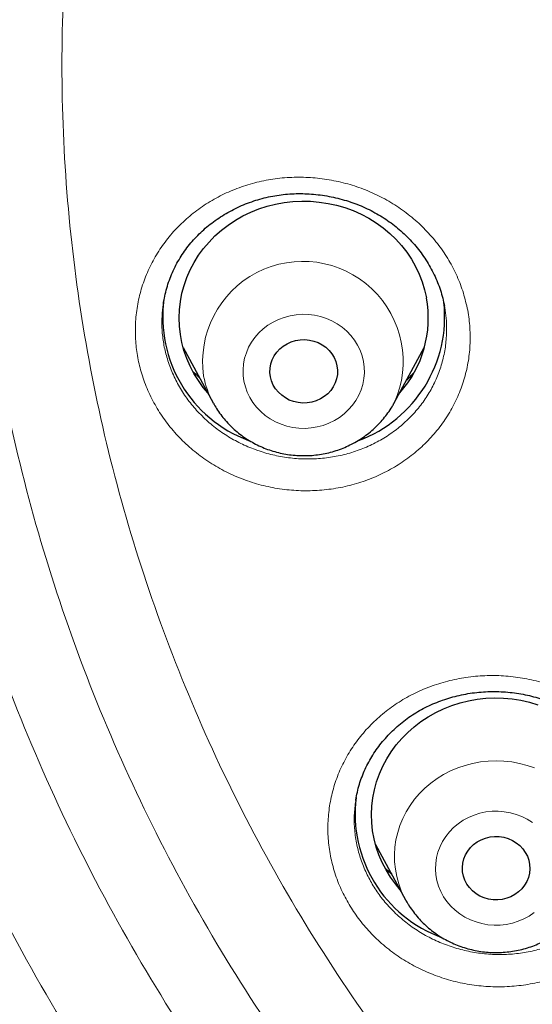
# Model space of a CAD drawing. Header units: millimetres. Extents: x 8 to 954, y 12 to 973.
# Tile 126 of 193: x 321 to 327, y 782 to 793. Entities that reach past the tile are written whole.
import ezdxf

# ---------------------------------------------------------------- set-up
doc = ezdxf.new("R2010")
doc.units = ezdxf.units.MM

msp = doc.modelspace()

# ---------------------------------------------------------------- linework, layer by layer
at = {"color": 7, "linetype": 'Continuous', "lineweight": 30}
for p, q in [((322.596, 790.032), (322.596, 790.026)), ((325.986, 789.948), (325.98, 790)), ((322.834, 789.498), (323.196, 788.833)), ((325.375, 788.833), (325.737, 789.498)), ((323.199, 788.828), (323.196, 788.833)), ((325.375, 788.833), (325.373, 788.829)), ((325.15, 783.518), (325.512, 782.852)), ((325.516, 782.845), (325.512, 782.852)), ((325.517, 782.845), (325.54, 782.805))]:
    msp.add_line(p, q, dxfattribs=at)
at = {"color": 252, "linetype": 'Continuous', "lineweight": 0}
for p, q in [((323.032, 789.133), (322.958, 789.203)), ((325.346, 783.157), (325.273, 783.224)), ((325.528, 782.825), (325.516, 782.845))]:
    msp.add_line(p, q, dxfattribs=at)
at = {"color": 7, "linetype": 'Continuous', "lineweight": 30, "flags": 128}
for points in [[(323.13, 788.954), (323.076, 789.019), (323.017, 789.101), (322.963, 789.187), (322.917, 789.276), (322.877, 789.368), (322.844, 789.463), (322.818, 789.559), (322.8, 789.657), (322.789, 789.756), (322.785, 789.856), (322.789, 789.955), (322.801, 790.054), (322.819, 790.152), (322.846, 790.248), (322.879, 790.343), (322.919, 790.435), (322.966, 790.524), (323.02, 790.61), (323.08, 790.692), (323.146, 790.769), (323.217, 790.843), (323.294, 790.911), (323.376, 790.974), (323.463, 791.032), (323.553, 791.083), (323.647, 791.129), (323.745, 791.168), (323.845, 791.2), (323.947, 791.226), (324.051, 791.245), (324.156, 791.257), (324.262, 791.262), (324.368, 791.26), (324.473, 791.251), (324.578, 791.235), (324.681, 791.213), (324.782, 791.183), (324.88, 791.147), (324.976, 791.104), (325.068, 791.055), (325.157, 791), (325.24, 790.94), (325.32, 790.874), (325.394, 790.803), (325.462, 790.727), (325.525, 790.647), (325.581, 790.562), (325.631, 790.475), (325.675, 790.384), (325.711, 790.291), (325.741, 790.195), (325.763, 790.098), (325.763, 790.098)], [(324.685, 789.28), (324.691, 789.228), (324.69, 789.176), (324.68, 789.124), (324.664, 789.075), (324.64, 789.028), (324.61, 788.984), (324.574, 788.944), (324.532, 788.91), (324.486, 788.881), (324.436, 788.859), (324.383, 788.843), (324.328, 788.834), (324.273, 788.832), (324.218, 788.837), (324.164, 788.849), (324.112, 788.868), (324.064, 788.893), (324.02, 788.925), (323.98, 788.961), (323.946, 789.003), (323.919, 789.048), (323.899, 789.097), (323.885, 789.147), (323.879, 789.199), (323.881, 789.251), (323.89, 789.302), (323.907, 789.352), (323.93, 789.399), (323.961, 789.443), (323.997, 789.482), (324.039, 789.517), (324.085, 789.545), (324.135, 789.568), (324.188, 789.584), (324.242, 789.593), (324.298, 789.595), (324.353, 789.59), (324.407, 789.578), (324.458, 789.559), (324.507, 789.533), (324.551, 789.502), (324.591, 789.465), (324.624, 789.424), (324.652, 789.379), (324.672, 789.33), (324.685, 789.28)], [(325.446, 782.974), (325.389, 783.043), (325.33, 783.125), (325.277, 783.212), (325.231, 783.301), (325.191, 783.393), (325.159, 783.488), (325.133, 783.585), (325.115, 783.683), (325.105, 783.782), (325.102, 783.881), (325.106, 783.981), (325.118, 784.079), (325.137, 784.177), (325.163, 784.274), (325.197, 784.368), (325.238, 784.46), (325.285, 784.549), (325.339, 784.634), (325.4, 784.716), (325.466, 784.794), (325.538, 784.867), (325.615, 784.935), (325.697, 784.997), (325.784, 785.055), (325.875, 785.106), (325.969, 785.151), (326.067, 785.19), (326.167, 785.222), (326.269, 785.247), (326.373, 785.266), (326.478, 785.278), (326.584, 785.282), (326.69, 785.28), (326.795, 785.271), (326.9, 785.254), (327.003, 785.231), (327.104, 785.201)], [(326.953, 783.424), (326.978, 783.377), (326.995, 783.328), (327.005, 783.277), (327.008, 783.225), (327.003, 783.173), (326.99, 783.122), (326.97, 783.073), (326.944, 783.028), (326.911, 782.986), (326.872, 782.948), (326.828, 782.916), (326.78, 782.89), (326.729, 782.871), (326.675, 782.858), (326.62, 782.852), (326.565, 782.853), (326.51, 782.861), (326.457, 782.877), (326.407, 782.898), (326.36, 782.926), (326.318, 782.96), (326.281, 782.999), (326.25, 783.042), (326.225, 783.089), (326.208, 783.139), (326.198, 783.19), (326.195, 783.242), (326.2, 783.294), (326.213, 783.345), (326.233, 783.393), (326.259, 783.439), (326.292, 783.481), (326.331, 783.518), (326.375, 783.55), (326.423, 783.576), (326.474, 783.596), (326.528, 783.609), (326.583, 783.615), (326.639, 783.613), (326.693, 783.605), (326.746, 783.59), (326.797, 783.568), (326.843, 783.54), (326.886, 783.506), (326.922, 783.467), (326.953, 783.424)]]:
    msp.add_lwpolyline(points, dxfattribs=at)
at = {"color": 252, "linetype": 'Continuous', "lineweight": 0, "flags": 128}
for points in [[(325.005, 789.333), (324.988, 789.4), (324.964, 789.466), (324.934, 789.529), (324.896, 789.589), (324.853, 789.646), (324.803, 789.697), (324.749, 789.744), (324.689, 789.785), (324.625, 789.821), (324.558, 789.85), (324.488, 789.873), (324.416, 789.889), (324.343, 789.898), (324.269, 789.9), (324.195, 789.895), (324.122, 789.882), (324.051, 789.863), (323.982, 789.838), (323.917, 789.806), (323.855, 789.768), (323.797, 789.724), (323.745, 789.675), (323.698, 789.621), (323.657, 789.563), (323.622, 789.502), (323.595, 789.437), (323.574, 789.37), (323.561, 789.302), (323.555, 789.233), (323.557, 789.163), (323.566, 789.094), (323.583, 789.026), (323.606, 788.961), (323.637, 788.897), (323.674, 788.837), (323.718, 788.781), (323.767, 788.729), (323.822, 788.683), (323.882, 788.641), (323.945, 788.606), (324.012, 788.577), (324.082, 788.554), (324.154, 788.538), (324.228, 788.529), (324.302, 788.527), (324.376, 788.532), (324.448, 788.544), (324.52, 788.563), (324.588, 788.589), (324.654, 788.621), (324.716, 788.659), (324.773, 788.703), (324.826, 788.752), (324.873, 788.806), (324.914, 788.863), (324.948, 788.925), (324.976, 788.99), (324.996, 789.056), (325.01, 789.125), (325.016, 789.194), (325.014, 789.264), (325.005, 789.333)], [(325.512, 782.852), (325.498, 782.88), (325.46, 782.962), (325.429, 783.047), (325.406, 783.133), (325.389, 783.221), (325.38, 783.309), (325.378, 783.399), (325.384, 783.488), (325.396, 783.576), (325.417, 783.663), (325.444, 783.749), (325.478, 783.832), (325.519, 783.912), (325.566, 783.989), (325.62, 784.063), (325.68, 784.132), (325.745, 784.197), (325.815, 784.257), (325.89, 784.312), (325.969, 784.361), (326.052, 784.404), (326.139, 784.441), (326.228, 784.471), (326.319, 784.495), (326.413, 784.512), (326.507, 784.523), (326.602, 784.526), (326.696, 784.523), (326.791, 784.512), (326.884, 784.495), (326.975, 784.471), (327.064, 784.441)], [(327.039, 783.783), (326.977, 783.822), (326.912, 783.855), (326.844, 783.881), (326.773, 783.901), (326.7, 783.913), (326.626, 783.919), (326.552, 783.918), (326.479, 783.91), (326.407, 783.895), (326.336, 783.873), (326.269, 783.844), (326.205, 783.81), (326.145, 783.769), (326.089, 783.723), (326.039, 783.672), (325.995, 783.616), (325.957, 783.556), (325.926, 783.493), (325.901, 783.428), (325.884, 783.36), (325.874, 783.291), (325.871, 783.222), (325.876, 783.152), (325.889, 783.084), (325.908, 783.017), (325.935, 782.952), (325.969, 782.89), (326.009, 782.832), (326.055, 782.777), (326.107, 782.728), (326.164, 782.683), (326.226, 782.645), (326.291, 782.612), (326.36, 782.586), (326.43, 782.566), (326.503, 782.553), (326.577, 782.547), (326.651, 782.548), (326.724, 782.557), (326.797, 782.572), (326.867, 782.594), (326.934, 782.622), (326.998, 782.657), (327.058, 782.698)]]:
    msp.add_lwpolyline(points, dxfattribs=at)
at = {"color": 252, "linetype": 'Continuous', "lineweight": 0}
for centre, radius, start, end in [((324.275, 789.33), 1.207, 335.68, 188.2357), ((324.164, 789.361), 1.103, 190.6782, 208.6272)]:
    msp.add_arc(centre, radius, start, end, dxfattribs=at)
at = {"color": 7, "linetype": 'Continuous', "lineweight": 30}
for centre, radius, start, end in [((324.172, 789.867), 1.584, 172.1821, 249.6459), ((324.433, 789.855), 1.352, 318.2322, 10.3563), ((324.394, 789.87), 1.588, 290.2719, 6.3764), ((326.491, 783.889), 1.587, 172.9163, 250.0924)]:
    msp.add_arc(centre, radius, start, end, dxfattribs=at)
at = {"color": 252, "linetype": 'Continuous', "lineweight": 0}
for points, knots in [([(297.991, 793.411), (298.009, 794.351), (298.045, 796.222), (298.345, 799.009), (298.824, 801.76), (299.499, 804.475), (300.368, 807.153), (301.425, 809.784), (302.657, 812.347), (304.059, 814.818), (305.624, 817.186), (307.354, 819.452), (309.247, 821.614), (311.294, 823.664), (313.477, 825.589), (315.778, 827.368), (318.189, 828.993), (320.709, 830.464), (323.339, 831.781), (326.066, 832.939), (328.865, 833.932), (331.716, 834.748), (334.605, 835.382), (337.533, 835.835), (340.498, 836.106), (343.489, 836.196), (346.481, 836.106), (349.447, 835.835), (352.374, 835.382), (355.263, 834.748), (358.113, 833.932), (360.913, 832.939), (363.64, 831.781), (366.27, 830.463), (368.79, 828.992), (371.201, 827.367), (373.502, 825.589), (375.684, 823.664), (377.732, 821.613), (379.625, 819.451), (381.355, 817.185), (382.92, 814.817), (384.321, 812.346), (385.554, 809.784), (386.611, 807.153), (387.479, 804.474), (388.155, 801.759), (388.634, 799.008), (388.933, 796.222), (388.969, 794.351), (388.988, 793.411)], [0, 0, 0, 0, 0.020985, 0.041789, 0.062502, 0.083215, 0.104018, 0.125, 0.145987, 0.166791, 0.187505, 0.208217, 0.229019, 0.25, 0.270986, 0.291791, 0.312505, 0.333217, 0.354019, 0.375, 0.395986, 0.416791, 0.437505, 0.458217, 0.479019, 0.5, 0.520986, 0.541791, 0.562505, 0.583217, 0.604019, 0.625, 0.645986, 0.666791, 0.687505, 0.708217, 0.729019, 0.75, 0.770986, 0.791791, 0.812505, 0.833217, 0.854019, 0.875, 0.895985, 0.916789, 0.937502, 0.958215, 0.979017, 1, 1, 1, 1]), ([(340.028, 769.514), (339.314, 769.623), (337.885, 769.841), (335.789, 770.385), (333.801, 771.064), (331.934, 771.874), (330.19, 772.791), (328.528, 773.835), (326.959, 774.997), (325.491, 776.272), (324.135, 777.651), (322.898, 779.126), (321.787, 780.688), (320.811, 782.326), (319.974, 784.032), (319.282, 785.794), (318.74, 787.601), (318.35, 789.443), (318.115, 791.308), (318.036, 793.185), (318.115, 795.061), (318.35, 796.926), (318.74, 798.768), (319.282, 800.575), (319.974, 802.337), (320.811, 804.043), (321.787, 805.681), (322.898, 807.243), (324.135, 808.718), (325.491, 810.097), (326.959, 811.372), (328.528, 812.534), (330.19, 813.578), (331.934, 814.495), (333.749, 815.282), (335.624, 815.932), (337.547, 816.441), (339.507, 816.808), (341.492, 817.028), (343.489, 817.102), (345.486, 817.028), (347.471, 816.808), (349.431, 816.441), (351.354, 815.932), (353.229, 815.282), (355.044, 814.495), (356.788, 813.578), (358.45, 812.534), (360.019, 811.372), (361.487, 810.097), (362.843, 808.718), (364.081, 807.243), (365.191, 805.681), (366.168, 804.043), (367.004, 802.337), (367.696, 800.575), (368.238, 798.768), (368.628, 796.926), (368.863, 795.061), (368.942, 793.185), (368.863, 791.308), (368.628, 789.443), (368.238, 787.601), (367.696, 785.794), (367.004, 784.032), (366.168, 782.326), (365.191, 780.688), (364.081, 779.126), (362.843, 777.651), (361.487, 776.272), (360.019, 774.997), (358.45, 773.835), (356.788, 772.791), (355.044, 771.874), (353.179, 771.065), (351.197, 770.388), (349.11, 769.845), (347.686, 769.626), (346.975, 769.517)], [0, 0, 0, 0, 0.014209, 0.028417, 0.042626, 0.055696, 0.068766, 0.081836, 0.094907, 0.107977, 0.121047, 0.134117, 0.147187, 0.160257, 0.173327, 0.186398, 0.199468, 0.212538, 0.225608, 0.238678, 0.251748, 0.264818, 0.277889, 0.290959, 0.304029, 0.317099, 0.330169, 0.343239, 0.356309, 0.36938, 0.38245, 0.39552, 0.40859, 0.42166, 0.43473, 0.4478, 0.460871, 0.473941, 0.487011, 0.500081, 0.513151, 0.526221, 0.539292, 0.552362, 0.565432, 0.578502, 0.591572, 0.604642, 0.617712, 0.630783, 0.643853, 0.656923, 0.669993, 0.683063, 0.696133, 0.709203, 0.722274, 0.735344, 0.748414, 0.761484, 0.774554, 0.787624, 0.800694, 0.813765, 0.826835, 0.839905, 0.852975, 0.866045, 0.879115, 0.892186, 0.905256, 0.918326, 0.931396, 0.944466, 0.957536, 0.971691, 0.985845, 1, 1, 1, 1]), ([(346.89, 770.602), (347.557, 770.706), (348.891, 770.915), (350.848, 771.427), (352.715, 772.067), (354.48, 772.832), (356.139, 773.705), (357.72, 774.697), (359.212, 775.803), (360.608, 777.016), (361.899, 778.328), (363.076, 779.73), (364.132, 781.216), (365.061, 782.774), (365.857, 784.397), (366.515, 786.072), (367.031, 787.792), (367.401, 789.544), (367.625, 791.318), (367.699, 793.103), (367.625, 794.888), (367.401, 796.662), (367.031, 798.414), (366.515, 800.133), (365.857, 801.809), (365.061, 803.431), (364.132, 804.99), (363.076, 806.475), (361.899, 807.878), (360.608, 809.19), (359.212, 810.402), (357.72, 811.508), (356.139, 812.501), (354.48, 813.373), (352.754, 814.121), (350.971, 814.74), (349.141, 815.224), (347.276, 815.573), (345.389, 815.783), (343.489, 815.853), (341.59, 815.783), (339.702, 815.573), (337.837, 815.224), (336.008, 814.74), (334.224, 814.121), (332.498, 813.373), (330.839, 812.501), (329.259, 811.508), (327.766, 810.402), (326.37, 809.19), (325.079, 807.878), (323.902, 806.475), (322.846, 804.99), (321.917, 803.431), (321.122, 801.809), (320.464, 800.133), (319.948, 798.414), (319.577, 796.662), (319.353, 794.888), (319.279, 793.103), (319.353, 791.318), (319.577, 789.544), (319.948, 787.792), (320.464, 786.072), (321.122, 784.397), (321.917, 782.774), (322.846, 781.216), (323.902, 779.73), (325.079, 778.328), (326.37, 777.016), (327.766, 775.803), (329.259, 774.697), (330.839, 773.705), (332.498, 772.832), (334.263, 772.067), (336.13, 771.427), (338.087, 770.915), (339.422, 770.706), (340.089, 770.601)], [0, 0, 0, 0, 0.013976, 0.027953, 0.041929, 0.055017, 0.068105, 0.081192, 0.09428, 0.107368, 0.120455, 0.133543, 0.146631, 0.159719, 0.172806, 0.185894, 0.198982, 0.212069, 0.225157, 0.238245, 0.251332, 0.26442, 0.277508, 0.290595, 0.303683, 0.316771, 0.329859, 0.342946, 0.356034, 0.369122, 0.382209, 0.395297, 0.408385, 0.421472, 0.43456, 0.447648, 0.460735, 0.473823, 0.486911, 0.499999, 0.513086, 0.526174, 0.539262, 0.552349, 0.565437, 0.578525, 0.591612, 0.6047, 0.617788, 0.630876, 0.643963, 0.657051, 0.670139, 0.683226, 0.696314, 0.709402, 0.722489, 0.735577, 0.748665, 0.761752, 0.77484, 0.787928, 0.801016, 0.814103, 0.827191, 0.840279, 0.853366, 0.866454, 0.879542, 0.892629, 0.905717, 0.918805, 0.931893, 0.94498, 0.958068, 0.972045, 0.986023, 1, 1, 1, 1]), ([(340.124, 771.403), (339.496, 771.504), (338.239, 771.706), (336.395, 772.192), (334.626, 772.8), (332.942, 773.53), (331.35, 774.367), (329.834, 775.32), (328.401, 776.381), (327.062, 777.544), (325.823, 778.803), (324.694, 780.149), (323.681, 781.574), (322.789, 783.07), (322.026, 784.627), (321.394, 786.235), (320.899, 787.885), (320.543, 789.566), (320.329, 791.268), (320.257, 792.981), (320.329, 794.694), (320.543, 796.396), (320.899, 798.077), (321.394, 799.727), (322.026, 801.335), (322.789, 802.892), (323.681, 804.388), (324.694, 805.813), (325.823, 807.159), (327.062, 808.418), (328.401, 809.581), (329.834, 810.643), (331.35, 811.595), (332.942, 812.432), (334.599, 813.15), (336.31, 813.743), (338.066, 814.209), (339.855, 814.543), (341.666, 814.745), (343.489, 814.812), (345.312, 814.745), (347.123, 814.543), (348.912, 814.209), (350.668, 813.743), (352.38, 813.15), (354.036, 812.432), (355.628, 811.595), (357.144, 810.642), (358.577, 809.581), (359.917, 808.418), (361.155, 807.159), (362.284, 805.813), (363.298, 804.388), (364.189, 802.892), (364.953, 801.335), (365.584, 799.727), (366.079, 798.077), (366.435, 796.396), (366.649, 794.694), (366.721, 792.981), (366.649, 791.268), (366.435, 789.566), (366.079, 787.885), (365.584, 786.235), (364.953, 784.627), (364.189, 783.07), (363.298, 781.574), (362.284, 780.149), (361.155, 778.803), (359.916, 777.544), (358.577, 776.381), (357.144, 775.32), (355.628, 774.367), (354.036, 773.53), (352.35, 772.799), (350.575, 772.19), (348.723, 771.702), (347.461, 771.5), (346.829, 771.4)], [0, 0, 0, 0, 0.013748, 0.027497, 0.041245, 0.05435, 0.067455, 0.080559, 0.093664, 0.106769, 0.119873, 0.132978, 0.146083, 0.159188, 0.172292, 0.185397, 0.198502, 0.211606, 0.224711, 0.237816, 0.250921, 0.264025, 0.27713, 0.290235, 0.30334, 0.316444, 0.329549, 0.342654, 0.355758, 0.368863, 0.381968, 0.395073, 0.408177, 0.421282, 0.434387, 0.447492, 0.460596, 0.473701, 0.486806, 0.49991, 0.513015, 0.52612, 0.539225, 0.552329, 0.565434, 0.578539, 0.591643, 0.604748, 0.617853, 0.630958, 0.644062, 0.657167, 0.670272, 0.683377, 0.696481, 0.709586, 0.722691, 0.735795, 0.7489, 0.762005, 0.77511, 0.788214, 0.801319, 0.814424, 0.827529, 0.840633, 0.853738, 0.866843, 0.879947, 0.893052, 0.906157, 0.919262, 0.932366, 0.945471, 0.958576, 0.972384, 0.986192, 1, 1, 1, 1]), ([(345.77, 772.231), (346.3, 772.293), (347.359, 772.417), (348.923, 772.739), (350.461, 773.16), (352.004, 773.7), (353.541, 774.366), (355.058, 775.164), (356.503, 776.072), (357.868, 777.083), (359.144, 778.192), (360.324, 779.391), (361.4, 780.674), (362.366, 782.032), (363.215, 783.458), (363.943, 784.941), (364.544, 786.473), (365.016, 788.046), (365.355, 789.648), (365.56, 791.27), (365.628, 792.902), (365.559, 794.534), (365.355, 796.156), (365.016, 797.758), (364.544, 799.33), (363.942, 800.863), (363.214, 802.346), (362.365, 803.771), (361.399, 805.129), (360.323, 806.412), (359.143, 807.611), (357.867, 808.72), (356.501, 809.731), (355.056, 810.639), (353.539, 811.437), (351.961, 812.121), (350.33, 812.686), (348.657, 813.129), (346.952, 813.448), (345.226, 813.64), (343.489, 813.704), (341.752, 813.639), (340.026, 813.447), (338.321, 813.129), (336.648, 812.685), (335.017, 812.12), (333.439, 811.436), (331.922, 810.638), (330.477, 809.73), (329.112, 808.719), (327.836, 807.61), (326.656, 806.411), (325.58, 805.128), (324.614, 803.77), (323.765, 802.345), (323.037, 800.861), (322.436, 799.329), (321.964, 797.757), (321.625, 796.154), (321.42, 794.532), (321.352, 792.9), (321.421, 791.268), (321.625, 789.646), (321.964, 788.044), (322.436, 786.472), (323.038, 784.939), (323.766, 783.456), (324.615, 782.031), (325.581, 780.673), (326.657, 779.39), (327.837, 778.191), (329.113, 777.082), (330.479, 776.071), (331.924, 775.163), (333.44, 774.365), (334.977, 773.7), (336.52, 773.159), (338.057, 772.739), (339.621, 772.417), (340.679, 772.293), (341.208, 772.231)], [0, 0, 0, 0, 0.011909, 0.023818, 0.035727, 0.047636, 0.060561, 0.073486, 0.086411, 0.099336, 0.112261, 0.125186, 0.138111, 0.151036, 0.163961, 0.176886, 0.189811, 0.202736, 0.215661, 0.228586, 0.241512, 0.254437, 0.267362, 0.280287, 0.293212, 0.306137, 0.319062, 0.331987, 0.344912, 0.357837, 0.370762, 0.383687, 0.396612, 0.409537, 0.422462, 0.435388, 0.448313, 0.461238, 0.474163, 0.487088, 0.500013, 0.512938, 0.525863, 0.538788, 0.551713, 0.564638, 0.577563, 0.590488, 0.603413, 0.616338, 0.629264, 0.642189, 0.655114, 0.668039, 0.680964, 0.693889, 0.706814, 0.719739, 0.732664, 0.745589, 0.758514, 0.771439, 0.784364, 0.797289, 0.810214, 0.823139, 0.836065, 0.84899, 0.861915, 0.87484, 0.887765, 0.90069, 0.913615, 0.92654, 0.939465, 0.95239, 0.964293, 0.976195, 0.988098, 1, 1, 1, 1]), ([(322.678, 755.392), (321.85, 755.81), (320.19, 756.649), (317.811, 758.089), (315.524, 759.652), (313.351, 761.345), (311.258, 763.193), (309.26, 765.198), (307.371, 767.363), (305.634, 769.643), (304.057, 772.023), (302.652, 774.492), (301.424, 777.038), (300.376, 779.654), (299.512, 782.334), (298.836, 785.065), (298.351, 787.831), (298.047, 790.617), (298.009, 792.48), (297.991, 793.411)], [0, 0, 0, 0, 0.056574, 0.113415, 0.17016, 0.226689, 0.283221, 0.342868, 0.402514, 0.462416, 0.522329, 0.581975, 0.64161, 0.701258, 0.760903, 0.820805, 0.880718, 0.940364, 1, 1, 1, 1]), ([(326.259, 789.949), (326.259, 789.949), (326.272, 789.878), (326.289, 789.737), (326.291, 789.524), (326.267, 789.314), (326.217, 789.108), (326.143, 788.909), (326.046, 788.719), (325.926, 788.542), (325.786, 788.378), (325.626, 788.231), (325.449, 788.101), (325.258, 787.992), (325.054, 787.902), (324.84, 787.836), (324.618, 787.793), (324.393, 787.773), (324.165, 787.777), (323.939, 787.805), (323.717, 787.856), (323.503, 787.931), (323.298, 788.027), (323.105, 788.144), (322.927, 788.281), (322.767, 788.435), (322.625, 788.604), (322.505, 788.787), (322.407, 788.98), (322.333, 789.178), (322.285, 789.377), (322.259, 789.579), (322.256, 789.786), (322.279, 789.997), (322.326, 790.204), (322.399, 790.403), (322.495, 790.593), (322.613, 790.772), (322.752, 790.937), (322.911, 791.085), (323.086, 791.216), (323.277, 791.327), (323.48, 791.417), (323.694, 791.485), (323.915, 791.53), (324.14, 791.552), (324.368, 791.549), (324.594, 791.522), (324.816, 791.472), (325.032, 791.4), (325.237, 791.304), (325.431, 791.188), (325.61, 791.053), (325.771, 790.9), (325.914, 790.732), (326.036, 790.551), (326.135, 790.358), (326.212, 790.157), (326.243, 790.019), (326.259, 789.949)], [0, 0, 0, 0, 0.0001893, 0.0180231, 0.0359127, 0.0537469, 0.0715794, 0.0894681, 0.1073014, 0.1251533, 0.1430625, 0.1609141, 0.1787976, 0.1967381, 0.2146217, 0.2325343, 0.2505038, 0.2684165, 0.2863439, 0.3043285, 0.3222555, 0.3401763, 0.3581541, 0.3760743, 0.3939706, 0.4119231, 0.4298187, 0.4476822, 0.4656028, 0.4834657, 0.5001602, 0.5168545, 0.534697, 0.5525972, 0.5704402, 0.5882827, 0.6061804, 0.6240232, 0.6418842, 0.6598019, 0.6776639, 0.6955568, 0.713507, 0.7314007, 0.7493201, 0.7672966, 0.7852159, 0.8031434, 0.821128, 0.8390553, 0.85697, 0.8749417, 0.8928557, 0.9107411, 0.9286845, 0.9465695, 0.9643612, 0.9822092, 1, 1, 1, 1]), ([(322.596, 790.026), (322.589, 789.975), (322.575, 789.865), (322.578, 789.697), (322.6, 789.526), (322.642, 789.357), (322.704, 789.189), (322.787, 789.024), (322.889, 788.868), (323.01, 788.724), (323.146, 788.593), (323.297, 788.476), (323.461, 788.376), (323.635, 788.294), (323.818, 788.229), (324.006, 788.185), (324.198, 788.16), (324.392, 788.156), (324.584, 788.172), (324.772, 788.208), (324.954, 788.264), (325.128, 788.339), (325.291, 788.432), (325.441, 788.541), (325.577, 788.666), (325.697, 788.805), (325.799, 788.955), (325.881, 789.116), (325.944, 789.285), (325.987, 789.46), (326.006, 789.639), (326.008, 789.803), (325.992, 789.905), (325.986, 789.948)], [0, 0, 0, 0, 0.0280208, 0.060751, 0.0913743, 0.1219972, 0.1547653, 0.1876382, 0.2204076, 0.2532449, 0.2861867, 0.3190222, 0.3519177, 0.3849171, 0.4178116, 0.4507287, 0.483752, 0.5166702, 0.5495689, 0.5825725, 0.6154719, 0.6483197, 0.681271, 0.7141189, 0.7469078, 0.7798013, 0.8125917, 0.8453394, 0.8781947, 0.9109434, 0.9438063, 0.9767758, 1, 1, 1, 1]), ([(325.602, 789.183), (325.583, 789.162), (325.558, 789.136), (325.53, 789.113), (325.525, 789.108)], [0, 0, 0, 0, 0.794876, 1, 1, 1, 1]), ([(328.337, 784.584), (328.337, 784.583), (328.375, 784.521), (328.444, 784.394), (328.522, 784.195), (328.577, 783.989), (328.606, 783.78), (328.609, 783.57), (328.588, 783.36), (328.541, 783.155), (328.47, 782.956), (328.375, 782.767), (328.258, 782.589), (328.119, 782.424), (327.962, 782.275), (327.786, 782.144), (327.596, 782.032), (327.393, 781.941), (327.179, 781.873), (326.958, 781.827), (326.733, 781.804), (326.505, 781.805), (326.279, 781.83), (326.056, 781.878), (325.841, 781.95), (325.635, 782.043), (325.441, 782.156), (325.262, 782.29), (325.1, 782.44), (324.96, 782.602), (324.842, 782.774), (324.743, 782.955), (324.665, 783.149), (324.609, 783.355), (324.578, 783.564), (324.573, 783.774), (324.593, 783.984), (324.638, 784.19), (324.707, 784.389), (324.801, 784.579), (324.917, 784.758), (325.054, 784.923), (325.211, 785.073), (325.385, 785.206), (325.574, 785.319), (325.777, 785.411), (325.99, 785.481), (326.21, 785.529), (326.436, 785.553), (326.663, 785.553), (326.89, 785.53), (327.112, 785.483), (327.328, 785.413), (327.535, 785.321), (327.73, 785.209), (327.91, 785.077), (328.072, 784.928), (328.218, 784.764), (328.297, 784.644), (328.337, 784.584)], [0, 0, 0, 0, 0.000189, 0.018022, 0.035912, 0.053746, 0.071579, 0.089468, 0.107301, 0.125153, 0.143062, 0.160914, 0.178797, 0.196738, 0.214621, 0.232534, 0.250504, 0.268416, 0.286343, 0.304328, 0.322255, 0.340176, 0.358154, 0.376074, 0.39397, 0.411923, 0.429818, 0.447682, 0.465602, 0.483465, 0.50016, 0.516854, 0.534697, 0.552597, 0.57044, 0.588282, 0.606181, 0.624022, 0.641884, 0.659802, 0.677663, 0.695557, 0.713507, 0.731401, 0.74932, 0.767296, 0.785216, 0.803143, 0.821128, 0.839055, 0.85697, 0.874941, 0.892856, 0.910741, 0.928684, 0.946569, 0.964361, 0.982208, 1, 1, 1, 1]), ([(324.911, 784.047), (324.904, 783.988), (324.89, 783.871), (324.895, 783.692), (324.922, 783.514), (324.969, 783.34), (325.036, 783.175), (325.119, 783.021), (325.219, 782.875), (325.339, 782.737), (325.477, 782.609), (325.629, 782.496), (325.793, 782.399), (325.968, 782.319), (326.151, 782.258), (326.341, 782.216), (326.533, 782.194), (326.726, 782.192), (326.918, 782.211), (327.106, 782.25), (327.288, 782.307), (327.46, 782.384), (327.622, 782.478), (327.772, 782.589), (327.906, 782.715), (328.024, 782.854), (328.124, 783.005), (328.205, 783.166), (328.265, 783.334), (328.305, 783.508), (328.323, 783.686), (328.322, 783.843), (328.307, 783.939), (328.301, 783.977)], [0, 0, 0, 0, 0.032715, 0.065388, 0.098056, 0.130828, 0.163495, 0.194059, 0.224621, 0.257326, 0.290135, 0.32284, 0.355613, 0.38849, 0.421263, 0.454093, 0.487028, 0.519858, 0.552711, 0.585669, 0.618524, 0.651358, 0.684297, 0.717131, 0.749916, 0.782803, 0.815588, 0.848312, 0.881142, 0.913866, 0.946553, 0.979341, 1, 1, 1, 1])]:
    msp.add_open_spline(points, degree=3, knots=knots, dxfattribs=at)
at = {"color": 7, "linetype": 'Continuous', "lineweight": 30}
for points, knots in [([(340.309, 751.299), (339.107, 751.406), (336.702, 751.618), (333.144, 752.282), (329.652, 753.193), (326.277, 754.361), (323.039, 755.763), (319.952, 757.388), (317.012, 759.234), (314.234, 761.292), (311.637, 763.548), (309.236, 765.989), (307.046, 768.599), (305.081, 771.362), (303.353, 774.262), (301.872, 777.281), (300.648, 780.399), (299.687, 783.598), (298.997, 786.858), (298.582, 790.158), (298.443, 793.479), (298.582, 796.801), (298.997, 800.101), (299.687, 803.361), (300.648, 806.56), (301.872, 809.678), (303.353, 812.697), (305.081, 815.597), (307.046, 818.36), (309.236, 820.97), (311.637, 823.411), (314.234, 825.667), (317.012, 827.725), (319.952, 829.571), (323.039, 831.195), (326.251, 832.587), (329.569, 833.737), (332.973, 834.64), (336.442, 835.288), (339.955, 835.679), (343.489, 835.809), (347.023, 835.679), (350.536, 835.288), (354.005, 834.64), (357.409, 833.737), (360.728, 832.587), (363.94, 831.195), (367.026, 829.571), (369.967, 827.725), (372.744, 825.667), (375.342, 823.411), (377.743, 820.97), (379.932, 818.36), (381.897, 815.597), (383.626, 812.697), (385.106, 809.678), (386.331, 806.56), (387.291, 803.361), (387.981, 800.101), (388.397, 796.801), (388.535, 793.479), (388.397, 790.158), (387.981, 786.858), (387.291, 783.598), (386.331, 780.399), (385.106, 777.281), (383.626, 774.262), (381.897, 771.362), (379.932, 768.599), (377.743, 765.989), (375.342, 763.548), (372.744, 761.292), (369.967, 759.234), (367.026, 757.388), (363.94, 755.763), (360.701, 754.361), (357.326, 753.193), (353.834, 752.282), (350.276, 751.618), (347.871, 751.406), (346.669, 751.299)], [0, 0, 0, 0, 0.013106, 0.026212, 0.039318, 0.052424, 0.065212, 0.078, 0.090788, 0.103576, 0.116364, 0.129151, 0.141939, 0.154727, 0.167515, 0.180303, 0.193091, 0.205879, 0.218667, 0.231454, 0.244242, 0.25703, 0.269818, 0.282606, 0.295394, 0.308182, 0.32097, 0.333758, 0.346545, 0.359333, 0.372121, 0.384909, 0.397697, 0.410485, 0.423273, 0.436061, 0.448848, 0.461636, 0.474424, 0.487212, 0.5, 0.512788, 0.525576, 0.538364, 0.551152, 0.563939, 0.576727, 0.589515, 0.602303, 0.615091, 0.627879, 0.640667, 0.653455, 0.666242, 0.67903, 0.691818, 0.704606, 0.717394, 0.730182, 0.74297, 0.755758, 0.768546, 0.781333, 0.794121, 0.806909, 0.819697, 0.832485, 0.845273, 0.858061, 0.870849, 0.883636, 0.896424, 0.909212, 0.922, 0.934788, 0.947576, 0.960682, 0.973788, 0.986894, 1, 1, 1, 1]), ([(295.991, 794.269), (295.991, 794.248), (295.991, 794.207), (295.991, 794.134), (295.991, 794.052), (295.991, 793.964), (295.991, 793.869), (295.992, 793.742), (295.993, 793.581), (295.996, 793.388), (296, 793.184), (296.005, 792.971), (296.011, 792.749), (296.021, 792.454), (296.036, 792.102), (296.053, 791.784), (296.065, 791.57), (296.072, 791.452), (296.08, 791.336), (296.087, 791.225), (296.094, 791.12), (296.101, 791.027), (296.106, 790.949), (296.111, 790.892), (296.114, 790.85), (296.117, 790.811), (296.121, 790.765), (296.126, 790.702), (296.132, 790.617), (296.141, 790.513), (296.151, 790.4), (296.166, 790.227), (296.188, 789.993), (296.218, 789.693), (296.249, 789.406), (296.28, 789.134), (296.311, 788.878), (296.345, 788.615), (296.381, 788.343), (296.42, 788.06), (296.465, 787.759), (296.514, 787.438), (296.57, 787.095), (296.632, 786.731), (296.702, 786.347), (296.779, 785.941), (296.864, 785.514), (296.959, 785.067), (297.045, 784.68), (297.12, 784.357), (297.18, 784.104), (297.242, 783.849), (297.304, 783.602), (297.363, 783.373), (297.416, 783.173), (297.462, 783), (297.502, 782.854), (297.536, 782.73), (297.564, 782.629), (297.586, 782.548), (297.604, 782.487), (297.617, 782.442), (297.628, 782.402), (297.641, 782.356), (297.657, 782.299), (297.678, 782.228), (297.705, 782.134), (297.741, 782.013), (297.786, 781.861), (297.838, 781.689), (297.898, 781.493), (297.966, 781.274), (298.043, 781.032), (298.129, 780.768), (298.222, 780.488), (298.319, 780.202), (298.419, 779.915), (298.59, 779.434), (298.84, 778.764), (299.177, 777.914), (299.525, 777.088), (299.86, 776.336), (300.179, 775.656), (300.477, 775.046), (300.775, 774.457), (301.072, 773.893), (301.34, 773.4), (301.578, 772.975), (301.786, 772.612), (301.956, 772.322), (302.088, 772.1), (302.18, 771.946), (302.266, 771.804), (302.343, 771.677), (302.406, 771.575), (302.457, 771.494), (302.495, 771.432), (302.527, 771.381), (302.554, 771.336), (302.583, 771.29), (302.617, 771.236), (302.662, 771.165), (302.718, 771.076), (302.788, 770.967), (302.869, 770.84), (302.962, 770.696), (303.068, 770.533), (303.186, 770.354), (303.317, 770.157), (303.461, 769.943), (303.618, 769.712), (303.807, 769.44), (304.022, 769.134), (304.259, 768.803), (304.552, 768.402), (304.9, 767.939), (305.302, 767.418), (305.698, 766.92), (306.087, 766.445), (306.469, 765.991), (306.842, 765.559), (307.205, 765.148), (307.559, 764.758), (307.901, 764.388), (308.233, 764.038), (308.553, 763.708), (308.86, 763.396), (309.155, 763.103), (309.445, 762.819), (309.734, 762.541), (310.028, 762.264), (310.323, 761.991), (310.621, 761.719), (311.064, 761.322), (311.66, 760.805), (312.416, 760.176), (313.103, 759.629), (313.713, 759.16), (314.117, 758.858), (314.396, 758.654), (314.54, 758.549), (314.667, 758.457), (314.779, 758.377), (314.876, 758.308), (314.957, 758.25), (315.022, 758.204), (315.066, 758.174), (315.093, 758.154), (315.113, 758.14), (315.138, 758.123), (315.171, 758.1), (315.221, 758.065), (315.293, 758.015), (315.391, 757.947), (315.51, 757.865), (315.652, 757.768), (315.816, 757.657), (316.002, 757.531), (316.212, 757.392), (316.444, 757.239), (316.701, 757.073), (316.981, 756.894), (317.285, 756.703), (317.614, 756.499), (317.965, 756.286), (318.339, 756.064), (318.735, 755.833), (319.156, 755.594), (319.585, 755.355), (320.021, 755.119), (320.462, 754.885), (320.923, 754.647), (321.407, 754.404), (321.74, 754.24), (321.912, 754.158), (321.915, 754.157)], [0, 0, 0, 0, 0.001286, 0.002533, 0.004186, 0.005939, 0.007857, 0.009946, 0.013573, 0.017621, 0.021591, 0.025897, 0.030492, 0.035025, 0.043688, 0.051814, 0.054257, 0.056647, 0.058983, 0.061266, 0.063344, 0.065353, 0.066928, 0.06807, 0.068793, 0.069517, 0.070434, 0.071543, 0.073383, 0.075571, 0.077883, 0.080242, 0.08605, 0.092126, 0.098472, 0.10351, 0.108705, 0.114058, 0.119568, 0.125274, 0.131388, 0.137944, 0.144941, 0.152378, 0.160257, 0.168577, 0.177337, 0.186539, 0.196182, 0.201303, 0.20654, 0.211894, 0.217157, 0.221911, 0.226142, 0.229653, 0.232699, 0.23528, 0.237397, 0.239049, 0.240341, 0.241206, 0.241909, 0.242839, 0.244063, 0.24554, 0.247273, 0.249991, 0.253166, 0.256798, 0.260885, 0.265527, 0.270643, 0.276235, 0.282277, 0.288404, 0.294494, 0.300549, 0.319237, 0.337572, 0.355555, 0.373186, 0.387038, 0.400665, 0.413922, 0.426658, 0.438873, 0.4475, 0.455847, 0.463914, 0.46762, 0.471264, 0.474643, 0.477588, 0.480098, 0.481841, 0.483288, 0.484439, 0.485429, 0.486443, 0.487678, 0.489264, 0.491416, 0.493992, 0.496994, 0.500421, 0.504274, 0.508552, 0.513255, 0.518384, 0.523938, 0.529917, 0.538139, 0.54624, 0.554194, 0.567682, 0.580726, 0.593328, 0.605487, 0.617204, 0.628478, 0.63931, 0.649699, 0.659645, 0.66915, 0.678212, 0.686832, 0.695009, 0.702745, 0.710761, 0.718641, 0.726538, 0.73445, 0.742379, 0.761558, 0.780831, 0.800199, 0.813034, 0.825911, 0.829774, 0.833241, 0.836312, 0.838987, 0.841267, 0.843278, 0.84483, 0.845925, 0.846364, 0.84681, 0.847365, 0.848101, 0.849163, 0.850955, 0.853265, 0.856091, 0.859434, 0.863294, 0.867671, 0.872564, 0.877974, 0.883923, 0.890392, 0.897381, 0.90489, 0.91292, 0.921312, 0.930206, 0.939602, 0.9495, 0.958761, 0.968421, 0.978482, 0.988942, 0.999801, 1, 1, 1, 1]), ([(322.596, 790.026), (322.6, 790.049), (322.608, 790.105), (322.629, 790.191), (322.658, 790.286), (322.694, 790.379), (322.735, 790.469), (322.783, 790.557), (322.836, 790.64), (322.894, 790.72), (322.958, 790.796), (323.027, 790.868), (323.1, 790.935), (323.179, 790.999), (323.262, 791.059), (323.35, 791.114), (323.441, 791.163), (323.536, 791.208), (323.634, 791.247), (323.733, 791.28), (323.834, 791.307), (323.937, 791.328), (324.039, 791.342), (324.143, 791.351), (324.247, 791.353), (324.352, 791.35), (324.458, 791.34), (324.564, 791.325), (324.67, 791.303), (324.774, 791.276), (324.876, 791.243), (324.976, 791.204), (325.072, 791.16), (325.165, 791.111), (325.253, 791.058), (325.337, 791), (325.417, 790.937), (325.494, 790.869), (325.566, 790.796), (325.635, 790.72), (325.698, 790.639), (325.757, 790.554), (325.809, 790.467), (325.856, 790.376), (325.897, 790.284), (325.931, 790.191), (325.96, 790.095), (325.973, 790.03), (325.98, 789.997)], [0, 0, 0, 0, 0.015641, 0.037947, 0.060276, 0.082578, 0.104817, 0.126968, 0.149004, 0.170901, 0.192591, 0.214207, 0.235971, 0.257867, 0.279873, 0.301955, 0.324075, 0.346185, 0.36823, 0.390171, 0.411967, 0.433586, 0.454994, 0.476217, 0.497557, 0.519149, 0.540952, 0.562917, 0.584988, 0.6071, 0.629177, 0.651147, 0.672952, 0.694545, 0.715894, 0.737046, 0.758324, 0.779865, 0.801592, 0.823473, 0.845475, 0.867552, 0.889666, 0.911772, 0.933823, 0.955791, 0.977658, 1, 1, 1, 1]), ([(323.03, 789.137), (323.012, 789.153), (322.986, 789.175), (322.963, 789.199), (322.956, 789.205)], [0, 0, 0, 0, 0.722496, 1, 1, 1, 1]), ([(325.605, 789.188), (325.598, 789.181), (325.574, 789.155), (325.547, 789.131), (325.528, 789.113)], [0, 0, 0, 0, 0.2687165, 1, 1, 1, 1]), ([(323.199, 788.828), (323.211, 788.807), (323.237, 788.76), (323.285, 788.692), (323.34, 788.623), (323.4, 788.559), (323.465, 788.498), (323.535, 788.443), (323.608, 788.392), (323.686, 788.347), (323.767, 788.307), (323.85, 788.273), (323.936, 788.246), (324.024, 788.224), (324.113, 788.209), (324.204, 788.2), (324.295, 788.197), (324.385, 788.201), (324.476, 788.211), (324.565, 788.228), (324.653, 788.251), (324.739, 788.28), (324.822, 788.316), (324.903, 788.357), (324.98, 788.404), (325.053, 788.456), (325.122, 788.513), (325.187, 788.575), (325.246, 788.642), (325.3, 788.712), (325.343, 788.775), (325.364, 788.815), (325.372, 788.829)], [0, 0, 0, 0, 0.027617, 0.061251, 0.094934, 0.128668, 0.162456, 0.196304, 0.23021, 0.264168, 0.298183, 0.332246, 0.366355, 0.400505, 0.434693, 0.468912, 0.503156, 0.537418, 0.571693, 0.605972, 0.640248, 0.674515, 0.708765, 0.742989, 0.777188, 0.811345, 0.845457, 0.879521, 0.913531, 0.947484, 0.981375, 1, 1, 1, 1]), ([(324.911, 784.047), (324.912, 784.05), (324.916, 784.084), (324.93, 784.15), (324.954, 784.243), (324.986, 784.335), (325.023, 784.424), (325.067, 784.511), (325.117, 784.596), (325.172, 784.678), (325.234, 784.757), (325.301, 784.833), (325.373, 784.905), (325.449, 784.972), (325.53, 785.035), (325.614, 785.092), (325.702, 785.144), (325.792, 785.19), (325.886, 785.23), (325.982, 785.266), (326.081, 785.296), (326.183, 785.32), (326.288, 785.339), (326.394, 785.352), (326.501, 785.359), (326.609, 785.36), (326.716, 785.355), (326.822, 785.344), (326.926, 785.328), (327.028, 785.305), (327.128, 785.277), (327.225, 785.243), (327.322, 785.203), (327.416, 785.158), (327.508, 785.107), (327.597, 785.051), (327.682, 784.99), (327.764, 784.924), (327.84, 784.854), (327.912, 784.781), (327.979, 784.704), (328.038, 784.625), (328.076, 784.568), (328.094, 784.539), (328.096, 784.535)], [0, 0, 0, 0, 0.001829, 0.027077, 0.052201, 0.077108, 0.10197, 0.127009, 0.1522, 0.177514, 0.202909, 0.228339, 0.253742, 0.279062, 0.304247, 0.329258, 0.354053, 0.378595, 0.402905, 0.427329, 0.452024, 0.476949, 0.502049, 0.527258, 0.552509, 0.577708, 0.602777, 0.627651, 0.652277, 0.676611, 0.700724, 0.724945, 0.749453, 0.774158, 0.79903, 0.824025, 0.849097, 0.874198, 0.899273, 0.924274, 0.94917, 0.973945, 0.997143, 1, 1, 1, 1]), ([(325.345, 783.16), (325.331, 783.171), (325.305, 783.194), (325.281, 783.218), (325.27, 783.229)], [0, 0, 0, 0, 0.526765, 1, 1, 1, 1]), ([(325.54, 782.805), (325.542, 782.802), (325.558, 782.774), (325.593, 782.723), (325.647, 782.654), (325.707, 782.588), (325.771, 782.527), (325.84, 782.471), (325.913, 782.419), (325.99, 782.373), (326.07, 782.333), (326.153, 782.298), (326.239, 782.269), (326.327, 782.247), (326.416, 782.23), (326.506, 782.22), (326.597, 782.217), (326.688, 782.22), (326.778, 782.229), (326.868, 782.245), (326.956, 782.267), (327.042, 782.295), (327.126, 782.33), (327.207, 782.37), (327.285, 782.416), (327.359, 782.468), (327.428, 782.524), (327.494, 782.585), (327.554, 782.651), (327.609, 782.721), (327.653, 782.786), (327.677, 782.829), (327.686, 782.845)], [0, 0, 0, 0, 0.003593, 0.037927, 0.072309, 0.106749, 0.141244, 0.175793, 0.210403, 0.245071, 0.279793, 0.314566, 0.349388, 0.384252, 0.419154, 0.45409, 0.489052, 0.524034, 0.55903, 0.59403, 0.62903, 0.66402, 0.698995, 0.733945, 0.768866, 0.803752, 0.838592, 0.873382, 0.908114, 0.942792, 0.977408, 1, 1, 1, 1])]:
    msp.add_open_spline(points, degree=3, knots=knots, dxfattribs=at)

doc.saveas('drawing.dxf')
